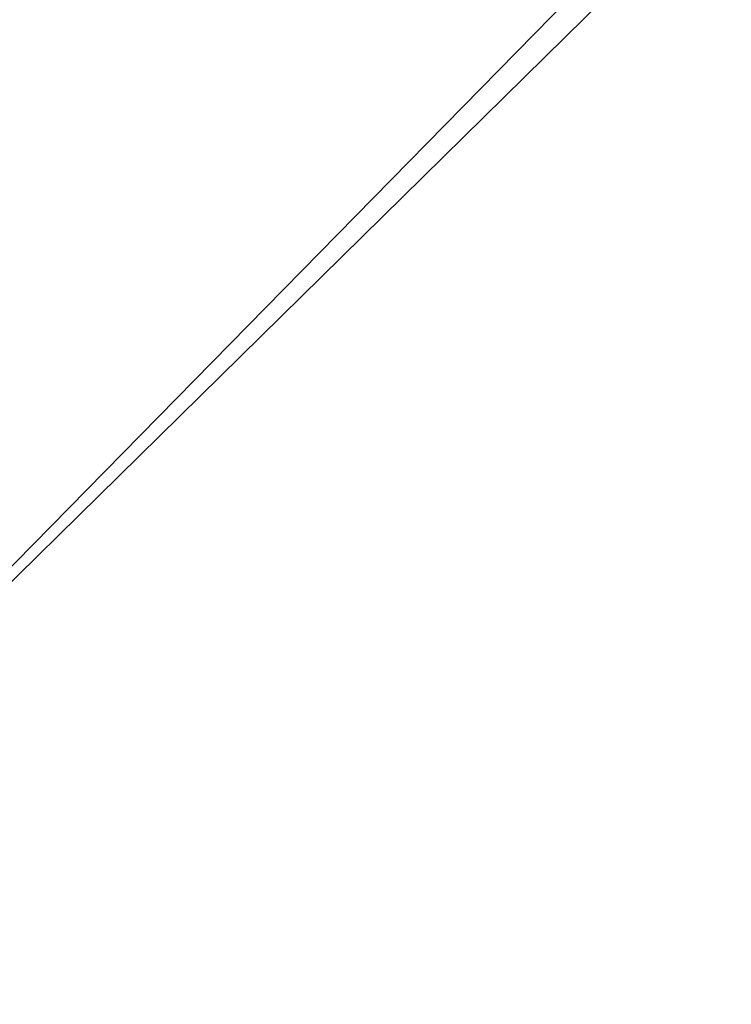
# Model space of a CAD drawing. Header units: millimetres. Extents: x -589 to 560, y -524 to 589.
# Tile 110 of 256: x 7.62 to 9.05, y -95.67 to -93.69. Entities that reach past the tile are written whole.
import ezdxf

# ---------------------------------------------------------------- set-up
doc = ezdxf.new("R2010")
doc.units = ezdxf.units.MM
doc.header["$MEASUREMENT"] = 0
doc.layers.add('Default', color=7, linetype='Continuous', true_color=0x000000)

msp = doc.modelspace()

# ---------------------------------------------------------------- meshes
at = {"layer": 'Default'}
mesh = msp.add_polyface(dxfattribs=at)
corners = [(2.1347, -14.8473), (2.1347, -14.8473, 2), (6.2312, -13.6445, 2), (6.2312, -13.6445), (9.8229, -11.3362, 2), (9.8229, -11.3362), (12.6188, -8.1096), (12.6188, -8.1096, 2), (14.3924, -4.226, 2), (14.3924, -4.226), (15, 0), (15, 0, 2), (-2.1347, -14.8473), (92.3241, -2.2539), (92.3241, -2.2539, 2), (93.27, -4.3251, 2), (93.27, -4.3251), (96.6767, -7.2771), (94.7611, -6.046), (94.7611, -6.046, 2), (96.6767, -7.2771, 2), (92, 0), (92, 0, 2), (96.6767, -7.2771, 2), (94.7611, -6.046, 2), (6.73, -95.6749, 2), (93.27, -4.3251, 2), (92.3241, -2.2539, 2), (14.3924, -4.226, 2), (92, 0, 2), (15, 0, 2), (12.6188, -8.1096, 2), (9.8229, -11.3362, 2), (96.6767, -7.2771), (6.73, -95.6749), (94.7611, -6.046), (93.27, -4.3251), (14.3924, -4.226), (92.3241, -2.2539), (92, 0), (15, 0), (12.6188, -8.1096), (9.8229, -11.3362), (6.2312, -13.6445), (3.3233, -92.7229), (2.1347, -14.8473), (5.2389, -93.954), (1.1385, -92.0814), (-2.1347, -14.8473), (92.3241, 2.2539)]
mesh.append_faces([[corners[k] for k in face] for face in [(0, 1, 2, 2), (0, 2, 3, 3), (3, 2, 4, 4), (3, 4, 5, 5), (6, 7, 8, 8), (6, 8, 9, 9), (10, 9, 8, 8), (10, 8, 11, 11), (5, 4, 7, 7), (5, 7, 6, 6), (12, 1, 0, 0), (13, 14, 15, 15), (13, 15, 16, 16), (17, 18, 19, 19), (17, 19, 20, 20), (18, 16, 15, 15), (18, 15, 19, 19), (14, 13, 21, 21), (14, 21, 22, 22), (23, 24, 25, 25), (26, 27, 28, 28), (29, 30, 27, 27), (31, 24, 26, 26), (25, 24, 32, 32), (28, 31, 26, 26), (32, 24, 31, 31), (28, 27, 30, 30), (33, 34, 35, 35), (36, 37, 38, 38), (39, 38, 40, 40), (41, 36, 35, 35), (34, 42, 35, 35), (37, 36, 41, 41), (42, 41, 35, 35), (43, 44, 45, 45), (42, 46, 43, 43), (47, 48, 45, 45), (37, 40, 38, 38), (49, 39, 40, 40)]])

doc.saveas('drawing.dxf')
